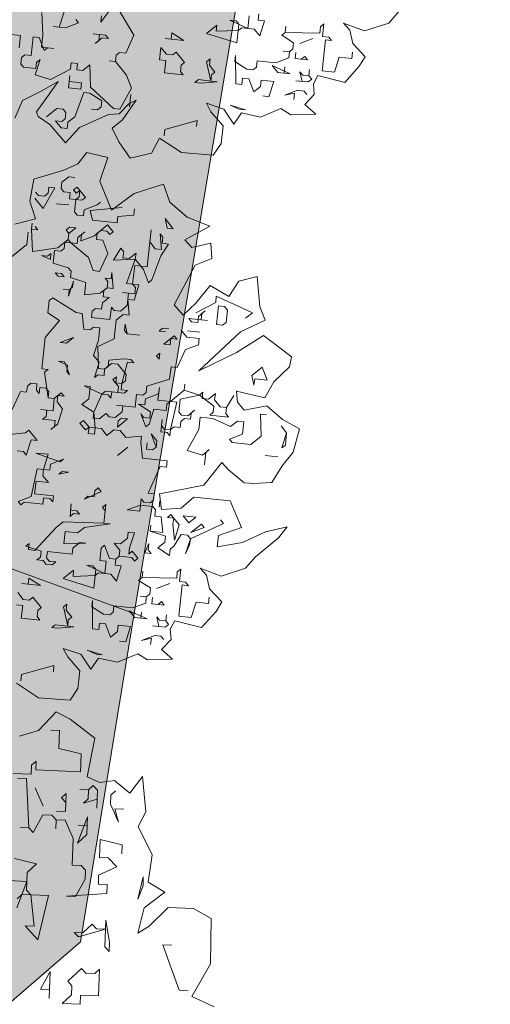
# Model space of a CAD drawing. Header units: metres. Extents: x -228 to 168, y -124 to 293.
# Tile 132 of 256: x 104.38 to 110.2, y 21.55 to 33.73. Entities that reach past the tile are written whole.
import ezdxf

# ---------------------------------------------------------------- set-up
doc = ezdxf.new("R2010")
doc.units = ezdxf.units.M
doc.header["$MEASUREMENT"] = 0
doc.layers.add('Bepflanzung.3 _ UMGEBUNG', color=7, linetype='Continuous')
doc.layers.add('Parzellen.3 _ UMGEBUNG', color=7, linetype='Continuous')

msp = doc.modelspace()

# ---------------------------------------------------------------- hatches: boundary and pattern name
at = {"layer": 'Parzellen.3 _ UMGEBUNG', "linetype": 'Continuous', "lineweight": 18, "true_color": 0xfafafa}
for points in [[(45.937, 75.724), (30.173, 58.442), (47.694, 42.785), (50.814, 46.449), (105.798, 26.383), (110.197, 52.582), (105.929, 54.308)], [(47.694, 42.785), (30.173, 58.442), (19.617, 46.778), (37.196, 30.916), (40.292, 34.516), (92.887, 11.728), (105.132, 22.32), (105.798, 26.383), (50.814, 46.449)]]:
    msp.add_hatch(color=7, dxfattribs=at).paths.add_polyline_path(points)

# ---------------------------------------------------------------- linework, layer by layer
at = {"layer": 'Bepflanzung.3 _ UMGEBUNG', "color": 33, "linetype": 'Continuous', "lineweight": 18, "true_color": 0xa89c73}
for p, q in [((105.519, 33.876), (105.383, 33.696)), ((105.794, 33.536), (105.596, 33.868)), ((104.657, 33.813), (104.667, 33.54)), ((104.871, 33.635), (104.93, 33.823)), ((105.383, 33.696), (105.392, 33.773)), ((107.203, 33.618), (107.219, 33.772)), ((107.339, 33.798), (107.33, 33.721)), ((108.944, 33.682), (109.067, 33.825)), ((104.948, 33.626), (104.794, 33.643)), ((104.794, 33.643), (104.871, 33.635)), ((105.11, 33.687), (104.948, 33.626)), ((105.076, 33.729), (105.11, 33.687)), ((106.691, 33.556), (106.818, 33.659)), ((106.818, 33.659), (106.81, 33.582)), ((107.057, 33.711), (106.98, 33.719)), ((106.98, 33.719), (107.203, 33.618)), ((107.091, 33.669), (107.057, 33.711)), ((107.083, 33.592), (107.091, 33.669)), ((107.126, 33.626), (107.083, 33.592)), ((107.28, 33.61), (107.126, 33.626)), ((107.33, 33.721), (107.407, 33.713)), ((107.407, 33.713), (107.348, 33.524)), ((107.664, 33.568), (107.672, 33.645)), ((107.672, 33.645), (107.664, 33.568)), ((108.091, 33.561), (108.099, 33.638)), ((108.099, 33.638), (108.142, 33.673)), ((108.142, 33.673), (108.125, 33.519)), ((108.461, 33.598), (108.383, 33.683)), ((108.383, 33.683), (108.642, 33.587)), ((108.642, 33.587), (108.944, 33.682)), ((104.394, 33.53), (104.24, 33.547)), ((104.377, 33.377), (104.394, 33.53)), ((104.547, 33.514), (104.523, 33.283)), ((104.624, 33.506), (104.547, 33.514)), ((104.685, 33.344), (104.624, 33.506)), ((104.667, 33.54), (104.65, 33.386)), ((105.367, 33.543), (105.29, 33.551)), ((105.29, 33.551), (105.444, 33.534)), ((105.401, 33.5), (105.316, 33.431)), ((105.359, 33.466), (105.367, 33.543)), ((105.478, 33.492), (105.401, 33.5)), ((105.444, 33.534), (105.478, 33.492)), ((105.692, 33.313), (105.794, 33.536)), ((106.255, 33.486), (106.178, 33.494)), ((106.178, 33.494), (106.255, 33.486)), ((106.255, 33.486), (106.264, 33.563)), ((106.264, 33.563), (106.409, 33.47)), ((107.067, 33.438), (106.691, 33.556)), ((106.81, 33.582), (107.083, 33.592)), ((107.083, 33.592), (107.067, 33.438)), ((107.348, 33.524), (107.28, 33.61)), ((107.621, 33.534), (107.664, 33.568)), ((107.767, 33.441), (107.621, 33.534)), ((107.664, 33.568), (108.091, 33.561)), ((108.006, 33.493), (107.844, 33.432)), ((107.844, 33.432), (108.006, 33.493)), ((108.125, 33.519), (108.202, 33.511)), ((108.202, 33.511), (108.236, 33.468)), ((108.498, 33.43), (108.461, 33.598)), ((104.65, 33.386), (104.804, 33.37)), ((104.727, 33.378), (104.685, 33.344)), ((104.804, 33.37), (104.727, 33.378)), ((105.316, 33.431), (105.359, 33.466)), ((106.111, 33.229), (106.128, 33.383)), ((106.128, 33.383), (106.196, 33.298)), ((106.409, 33.47), (106.255, 33.486)), ((107.759, 33.364), (107.767, 33.441)), ((108.16, 33.476), (108.118, 33.092)), ((108.236, 33.468), (108.16, 33.476)), ((108.65, 33.267), (108.498, 33.43)), ((104.403, 33.257), (104.395, 33.18)), ((104.446, 33.291), (104.403, 33.257)), ((104.523, 33.283), (104.446, 33.291)), ((105.565, 33.21), (105.573, 33.287)), ((105.573, 33.287), (105.615, 33.321)), ((105.615, 33.321), (105.692, 33.313)), ((106.196, 33.298), (106.273, 33.29)), ((106.273, 33.29), (106.316, 33.324)), ((106.316, 33.324), (106.419, 33.196)), ((107.05, 33.284), (107.042, 33.207)), ((107.052, 32.934), (107.05, 33.284)), ((107.546, 33.192), (107.708, 33.253)), ((107.716, 33.329), (107.639, 33.338)), ((107.639, 33.338), (107.716, 33.329)), ((107.708, 33.253), (107.716, 33.329)), ((107.716, 33.329), (107.759, 33.364)), ((107.785, 33.244), (107.793, 33.321)), ((107.793, 33.321), (107.785, 33.244)), ((107.862, 33.236), (107.904, 33.27)), ((107.904, 33.27), (107.938, 33.228)), ((108.272, 33.075), (108.331, 33.263)), ((108.331, 33.263), (108.485, 33.247)), ((108.485, 33.247), (108.493, 33.324)), ((108.577, 33.149), (108.65, 33.267)), ((104.395, 33.18), (104.429, 33.138)), ((104.429, 33.138), (104.583, 33.121)), ((104.634, 33.232), (104.575, 33.044)), ((104.583, 33.121), (104.591, 33.198)), ((104.591, 33.198), (104.634, 33.232)), ((105.01, 33.114), (105.018, 33.191)), ((105.018, 33.191), (105.095, 33.183)), ((105.095, 33.183), (105.087, 33.106)), ((105.164, 33.098), (105.249, 33.166)), ((105.249, 33.166), (105.258, 32.893)), ((105.565, 33.21), (105.488, 33.218)), ((105.488, 33.218), (105.565, 33.21)), ((105.702, 33.04), (105.565, 33.21)), ((106.188, 33.221), (106.111, 33.229)), ((106.171, 33.067), (106.188, 33.221)), ((106.376, 33.162), (106.368, 33.085)), ((106.419, 33.196), (106.376, 33.162)), ((106.692, 33.206), (106.734, 33.24)), ((106.744, 32.967), (106.692, 33.206)), ((106.734, 33.24), (106.726, 33.163)), ((106.726, 33.163), (106.795, 33.078)), ((107.042, 33.207), (107.187, 33.114)), ((107.264, 33.106), (107.307, 33.14)), ((107.307, 33.14), (107.315, 33.217)), ((107.315, 33.217), (107.546, 33.192)), ((107.726, 33.056), (107.503, 33.158)), ((107.503, 33.158), (107.572, 33.073)), ((107.649, 33.064), (107.657, 33.141)), ((107.657, 33.141), (107.649, 33.064)), ((107.938, 33.228), (107.785, 33.244)), ((107.785, 33.244), (107.862, 33.236)), ((108.399, 32.948), (108.577, 33.149)), ((104.575, 33.044), (104.763, 32.985)), ((104.763, 32.985), (105.01, 33.114)), ((104.985, 32.884), (105.002, 33.037)), ((105.002, 33.037), (104.993, 32.96)), ((105.087, 33.106), (105.164, 33.098)), ((105.762, 32.878), (105.702, 33.04)), ((106.402, 33.043), (106.171, 33.067)), ((106.368, 33.085), (106.402, 33.043)), ((106.752, 33.044), (106.744, 32.967)), ((106.795, 33.078), (106.752, 33.044)), ((107.187, 33.114), (107.264, 33.106)), ((107.572, 33.073), (107.649, 33.064)), ((107.649, 33.064), (107.726, 33.056)), ((107.871, 32.963), (107.845, 33.082)), ((107.845, 33.082), (107.879, 33.04)), ((107.879, 33.04), (107.956, 33.031)), ((107.956, 33.031), (107.965, 33.108)), ((107.965, 33.108), (107.956, 33.031)), ((107.956, 33.031), (107.991, 32.989)), ((108.012, 32.932), (108.068, 33.035)), ((108.068, 33.035), (108.399, 32.948)), ((108.118, 33.092), (108.272, 33.075)), ((104.649, 32.842), (104.858, 32.961)), ((104.858, 32.961), (104.697, 32.733)), ((105.139, 32.867), (104.985, 32.884)), ((104.993, 32.96), (105.147, 32.944)), ((105.147, 32.944), (105.139, 32.867)), ((105.258, 32.893), (105.541, 32.629)), ((106.548, 32.949), (106.59, 32.984)), ((106.625, 32.941), (106.548, 32.949)), ((106.59, 32.984), (106.744, 32.967)), ((106.821, 32.959), (106.625, 32.941)), ((106.744, 32.967), (106.821, 32.959)), ((107.128, 32.926), (107.052, 32.934)), ((107.137, 33.003), (107.128, 32.926)), ((107.214, 32.994), (107.137, 33.003)), ((107.274, 32.832), (107.214, 32.994)), ((107.359, 32.901), (107.274, 32.832)), ((107.367, 32.978), (107.359, 32.901)), ((107.521, 32.962), (107.367, 32.978)), ((107.462, 32.773), (107.521, 32.962)), ((107.948, 32.955), (107.794, 32.971)), ((107.794, 32.971), (107.871, 32.963)), ((107.991, 32.989), (107.948, 32.955)), ((108.022, 32.802), (108.012, 32.932)), ((104.418, 32.725), (104.649, 32.842)), ((105.173, 32.824), (105.063, 32.525)), ((105.25, 32.816), (105.173, 32.824)), ((105.396, 32.723), (105.25, 32.816)), ((105.618, 32.621), (105.762, 32.878)), ((105.738, 32.647), (105.754, 32.801)), ((107.385, 32.782), (107.462, 32.773)), ((107.658, 32.791), (107.82, 32.852)), ((107.778, 32.817), (107.658, 32.791)), ((107.77, 32.74), (107.778, 32.817)), ((107.82, 32.852), (107.897, 32.843)), ((107.897, 32.843), (107.932, 32.801)), ((107.905, 32.676), (108.022, 32.802)), ((104.322, 32.506), (104.418, 32.725)), ((104.697, 32.733), (104.589, 32.587)), ((105.345, 32.612), (105.387, 32.646)), ((105.387, 32.646), (105.396, 32.723)), ((105.613, 32.562), (105.73, 32.686)), ((105.822, 32.73), (105.654, 32.487)), ((105.73, 32.686), (105.822, 32.73)), ((106.745, 32.588), (106.69, 32.692)), ((106.69, 32.692), (106.906, 32.62)), ((107.095, 32.618), (106.984, 32.669)), ((106.984, 32.669), (107.172, 32.61)), ((108.041, 32.558), (107.905, 32.676)), ((104.589, 32.587), (104.609, 32.528)), ((104.609, 32.528), (104.755, 32.431)), ((104.841, 32.627), (104.713, 32.524)), ((104.918, 32.619), (104.841, 32.627)), ((104.952, 32.576), (104.918, 32.619)), ((104.944, 32.499), (104.952, 32.576)), ((105.063, 32.525), (104.978, 32.457)), ((105.123, 32.391), (105.478, 32.551)), ((105.268, 32.62), (105.345, 32.612)), ((105.478, 32.551), (105.613, 32.562)), ((105.541, 32.629), (105.618, 32.621)), ((106.895, 32.414), (106.745, 32.588)), ((106.906, 32.62), (107.03, 32.433)), ((107.03, 32.433), (107.123, 32.573)), ((107.172, 32.61), (107.095, 32.618)), ((107.123, 32.573), (107.359, 32.522)), ((107.359, 32.522), (107.61, 32.626)), ((107.61, 32.626), (107.733, 32.549)), ((107.733, 32.549), (108.041, 32.558)), ((104.755, 32.431), (104.949, 32.203)), ((104.893, 32.388), (104.825, 32.473)), ((104.825, 32.473), (104.901, 32.465)), ((104.901, 32.465), (104.944, 32.499)), ((104.978, 32.457), (104.97, 32.38)), ((105.654, 32.487), (105.526, 32.382)), ((106.174, 32.367), (106.575, 32.48)), ((106.575, 32.48), (106.567, 32.403)), ((106.871, 32.196), (106.895, 32.414)), ((104.97, 32.38), (104.893, 32.388)), ((104.949, 32.203), (105.123, 32.391)), ((105.526, 32.382), (105.609, 32.216)), ((106.166, 32.29), (106.174, 32.367)), ((105.609, 32.216), (105.747, 32.014)), ((106.01, 32.074), (106.111, 32.262)), ((106.111, 32.262), (106.383, 32.081)), ((106.773, 32.049), (106.871, 32.196)), ((105.211, 32.084), (105.102, 31.943)), ((105.47, 32.023), (105.211, 32.084)), ((105.747, 32.014), (106.01, 32.074)), ((106.383, 32.081), (106.773, 32.049)), ((105.102, 31.943), (104.929, 31.865)), ((105.371, 31.728), (105.47, 32.023)), ((104.929, 31.865), (104.556, 31.754)), ((104.556, 31.754), (104.507, 31.483)), ((104.903, 31.715), (104.894, 31.638)), ((104.988, 31.784), (104.903, 31.715)), ((105.065, 31.775), (104.988, 31.784)), ((105.517, 31.371), (105.371, 31.728)), ((106.159, 31.692), (105.795, 31.574)), ((106.238, 31.468), (106.159, 31.692)), ((104.579, 31.594), (104.613, 31.552)), ((104.613, 31.552), (104.69, 31.543)), ((104.817, 31.646), (104.673, 31.39)), ((104.69, 31.543), (104.732, 31.578)), ((104.732, 31.578), (104.741, 31.655)), ((104.741, 31.655), (104.817, 31.646)), ((104.894, 31.638), (104.929, 31.596)), ((104.929, 31.596), (105.006, 31.587)), ((105.006, 31.587), (104.997, 31.51)), ((105.048, 31.622), (105.091, 31.656)), ((105.082, 31.579), (105.048, 31.622)), ((105.125, 31.613), (105.082, 31.579)), ((105.091, 31.656), (105.194, 31.528)), ((105.117, 31.536), (105.125, 31.613)), ((105.795, 31.574), (105.517, 31.371)), ((104.507, 31.483), (104.576, 31.263)), ((104.673, 31.39), (104.57, 31.517)), ((104.835, 31.45), (104.989, 31.434)), ((104.989, 31.434), (104.835, 31.45)), ((104.997, 31.51), (105.074, 31.502)), ((105.074, 31.502), (105.058, 31.348)), ((105.074, 31.502), (105.117, 31.536)), ((105.151, 31.494), (105.074, 31.502)), ((105.194, 31.528), (105.151, 31.494)), ((105.177, 31.374), (105.339, 31.435)), ((105.339, 31.435), (105.382, 31.469)), ((106.452, 31.282), (106.238, 31.468)), ((105.058, 31.348), (105.092, 31.306)), ((105.092, 31.306), (105.169, 31.298)), ((105.169, 31.298), (105.177, 31.374)), ((105.254, 31.366), (105.647, 31.402)), ((105.28, 31.247), (105.254, 31.366)), ((105.792, 31.308), (105.596, 31.291)), ((105.8, 31.385), (105.792, 31.308)), ((104.576, 31.263), (104.324, 31.198)), ((104.529, 31.133), (104.537, 31.21)), ((105.588, 31.214), (105.28, 31.247)), ((105.298, 31.05), (105.468, 31.188)), ((105.468, 31.188), (105.537, 31.103)), ((105.596, 31.291), (105.588, 31.214)), ((106.203, 31.148), (106.178, 31.265)), ((106.178, 31.265), (106.28, 31.14)), ((106.731, 31.171), (106.452, 31.282)), ((104.47, 30.945), (104.486, 31.099)), ((104.486, 31.099), (104.47, 30.945)), ((104.606, 31.125), (104.529, 31.133)), ((104.529, 31.133), (104.539, 30.86)), ((104.572, 31.167), (104.606, 31.125)), ((104.956, 31.126), (104.999, 31.16)), ((104.99, 31.083), (104.956, 31.126)), ((104.982, 31.007), (104.99, 31.083)), ((104.99, 31.083), (104.982, 31.007)), ((105.075, 31.152), (104.99, 31.083)), ((104.999, 31.16), (105.075, 31.152)), ((105.102, 31.033), (105.187, 31.101)), ((105.144, 31.067), (105.136, 30.99)), ((105.187, 31.101), (105.144, 31.067)), ((105.34, 31.085), (105.332, 31.008)), ((105.383, 31.119), (105.34, 31.085)), ((105.46, 31.111), (105.383, 31.119)), ((105.494, 31.068), (105.46, 31.111)), ((105.537, 31.103), (105.494, 31.068)), ((105.957, 30.669), (106.008, 31.128)), ((106.008, 31.128), (105.99, 30.976)), ((106.135, 30.883), (106.118, 31.079)), ((106.118, 31.079), (106.152, 31.037)), ((106.28, 31.14), (106.203, 31.148)), ((106.421, 31.003), (106.731, 31.171)), ((104.47, 30.945), (104.257, 30.773)), ((104.3, 30.808), (104.47, 30.945)), ((104.854, 30.904), (104.982, 31.007)), ((104.94, 30.972), (104.931, 30.895)), ((105.016, 30.964), (104.94, 30.972)), ((104.982, 31.007), (105.016, 30.964)), ((105.016, 30.964), (105.093, 30.956)), ((105.231, 30.785), (105.016, 30.964)), ((105.093, 30.956), (105.102, 31.033)), ((105.136, 30.99), (105.298, 31.05)), ((105.332, 31.008), (105.409, 31)), ((105.409, 31), (105.471, 30.835)), ((105.99, 30.976), (106.058, 30.891)), ((106.221, 30.951), (106.127, 30.806)), ((106.152, 31.037), (106.144, 30.96)), ((106.144, 30.96), (106.221, 30.951)), ((106.508, 30.907), (106.421, 31.003)), ((106.745, 30.96), (106.508, 30.907)), ((106.758, 30.772), (106.745, 30.96)), ((104.539, 30.86), (104.854, 30.904)), ((104.727, 30.801), (104.769, 30.835)), ((104.769, 30.835), (104.761, 30.758)), ((104.812, 30.869), (104.795, 30.715)), ((104.889, 30.861), (104.812, 30.869)), ((104.931, 30.895), (104.889, 30.861)), ((105.471, 30.835), (105.37, 30.613)), ((105.54, 30.75), (105.632, 30.898)), ((105.632, 30.898), (105.668, 30.853)), ((105.668, 30.853), (105.658, 30.779)), ((105.734, 30.77), (105.82, 30.839)), ((105.82, 30.839), (105.811, 30.762)), ((106.058, 30.891), (106.135, 30.883)), ((104.761, 30.758), (104.65, 30.809)), ((104.65, 30.809), (104.727, 30.801)), ((104.795, 30.715), (104.983, 30.656)), ((105.291, 30.623), (105.231, 30.785)), ((105.811, 30.762), (105.54, 30.75)), ((105.658, 30.779), (105.734, 30.77)), ((105.701, 30.463), (105.811, 30.762)), ((105.811, 30.762), (105.88, 30.677)), ((106.127, 30.806), (106.017, 30.507)), ((106.551, 30.689), (106.758, 30.772)), ((104.856, 30.553), (104.821, 30.596)), ((104.821, 30.596), (104.898, 30.588)), ((104.898, 30.588), (104.933, 30.545)), ((104.983, 30.656), (105.018, 30.614)), ((105.018, 30.614), (105.01, 30.537)), ((105.37, 30.613), (105.291, 30.623)), ((105.513, 30.522), (105.522, 30.599)), ((105.522, 30.599), (105.539, 30.402)), ((105.803, 30.685), (105.778, 30.455)), ((105.88, 30.677), (105.803, 30.685)), ((105.88, 30.677), (105.957, 30.669)), ((105.914, 30.634), (105.88, 30.677)), ((105.975, 30.472), (105.914, 30.634)), ((106.291, 30.199), (106.551, 30.689)), ((104.933, 30.545), (104.856, 30.553)), ((105.046, 30.492), (104.986, 30.304)), ((105.01, 30.537), (105.199, 30.476)), ((105.036, 30.418), (105.046, 30.492)), ((105.199, 30.476), (105.181, 30.324)), ((105.471, 30.488), (105.437, 30.53)), ((105.437, 30.53), (105.513, 30.522)), ((105.463, 30.411), (105.471, 30.488)), ((105.778, 30.455), (105.701, 30.463)), ((105.813, 30.412), (105.778, 30.455)), ((105.778, 30.455), (105.855, 30.446)), ((105.855, 30.446), (105.796, 30.258)), ((106.017, 30.507), (105.975, 30.472)), ((107.089, 30.491), (106.967, 30.301)), ((107.317, 30.551), (107.089, 30.491)), ((107.351, 30.176), (107.317, 30.551)), ((104.993, 30.383), (104.918, 30.389)), ((104.918, 30.389), (104.993, 30.383)), ((104.986, 30.304), (104.993, 30.383)), ((104.993, 30.383), (105.036, 30.418)), ((105.181, 30.324), (105.377, 30.342)), ((105.377, 30.342), (105.463, 30.411)), ((105.42, 30.376), (105.412, 30.299)), ((105.463, 30.411), (105.42, 30.376)), ((105.539, 30.402), (105.463, 30.411)), ((105.728, 30.343), (105.651, 30.352)), ((105.651, 30.352), (105.804, 30.335)), ((105.711, 30.19), (105.728, 30.343)), ((105.804, 30.335), (105.813, 30.412)), ((106.734, 30.436), (106.56, 30.219)), ((106.967, 30.301), (106.734, 30.436)), ((104.748, 30.252), (104.738, 30.177)), ((104.79, 30.286), (104.748, 30.252)), ((105.079, 30.102), (104.79, 30.286)), ((105.404, 30.223), (105.395, 30.146)), ((105.489, 30.291), (105.404, 30.223)), ((105.412, 30.299), (105.489, 30.291)), ((105.796, 30.258), (105.719, 30.266)), ((105.719, 30.266), (105.737, 30.07)), ((106.56, 30.219), (106.403, 30.073)), ((106.557, 30.099), (106.804, 30.228)), ((106.804, 30.228), (106.812, 30.305)), ((106.812, 30.305), (107.035, 30.203)), ((107.035, 30.203), (107.257, 30.101)), ((104.738, 30.177), (104.731, 30.098)), ((104.731, 30.098), (104.875, 30.007)), ((105.156, 30.093), (105.079, 30.102)), ((105.174, 29.897), (105.156, 30.093)), ((105.276, 30.12), (105.268, 30.043)), ((105.318, 30.154), (105.276, 30.12)), ((105.395, 30.146), (105.318, 30.154)), ((105.498, 30.018), (105.515, 30.172)), ((105.515, 30.172), (105.549, 30.129)), ((105.549, 30.129), (105.626, 30.121)), ((105.626, 30.121), (105.711, 30.19)), ((106.403, 30.073), (106.291, 30.199)), ((106.591, 30.056), (106.676, 30.125)), ((106.634, 30.091), (106.625, 30.014)), ((106.676, 30.125), (106.634, 30.091)), ((106.814, 29.955), (106.838, 30.185)), ((106.838, 30.185), (106.915, 30.177)), ((106.915, 30.177), (106.949, 30.134)), ((106.949, 30.134), (106.933, 29.981)), ((107.257, 30.101), (107.172, 30.033)), ((107.414, 30.01), (107.351, 30.176)), ((104.875, 30.007), (104.696, 29.793)), ((105.268, 30.043), (105.498, 30.018)), ((105.575, 30.01), (105.55, 29.779)), ((105.66, 30.078), (105.575, 30.01)), ((105.737, 30.07), (105.66, 30.078)), ((106.702, 30.005), (106.472, 30.03)), ((106.472, 30.03), (106.506, 29.988)), ((106.506, 29.988), (106.583, 29.979)), ((106.583, 29.979), (106.591, 30.056)), ((106.625, 30.014), (106.702, 30.005)), ((106.933, 29.981), (106.89, 29.946)), ((107.111, 29.866), (107.414, 30.01)), ((105.251, 29.889), (105.174, 29.897)), ((105.294, 29.923), (105.251, 29.889)), ((105.371, 29.915), (105.294, 29.923)), ((105.354, 29.761), (105.371, 29.915)), ((105.686, 29.959), (105.678, 29.882)), ((105.678, 29.882), (105.712, 29.839)), ((105.712, 29.839), (105.686, 29.959)), ((105.712, 29.839), (105.866, 29.823)), ((105.866, 29.823), (105.712, 29.839)), ((106.105, 29.875), (106.148, 29.909)), ((106.182, 29.867), (106.105, 29.875)), ((106.148, 29.909), (106.225, 29.901)), ((106.447, 29.8), (106.378, 29.885)), ((106.455, 29.876), (106.609, 29.86)), ((106.609, 29.86), (106.455, 29.876)), ((106.596, 29.381), (107.111, 29.866)), ((106.89, 29.946), (106.814, 29.955)), ((104.696, 29.793), (104.655, 29.408)), ((105.047, 29.794), (104.884, 29.734)), ((104.884, 29.734), (104.961, 29.726)), ((104.961, 29.726), (105.047, 29.794)), ((105.295, 29.573), (105.354, 29.761)), ((105.55, 29.779), (105.346, 29.684)), ((106.165, 29.713), (106.293, 29.816)), ((106.251, 29.782), (106.242, 29.705)), ((106.327, 29.773), (106.251, 29.782)), ((106.293, 29.816), (106.327, 29.773)), ((106.601, 29.783), (106.447, 29.8)), ((106.592, 29.706), (106.601, 29.783)), ((107.395, 29.819), (107.062, 29.609)), ((107.543, 29.708), (107.395, 29.819)), ((105.346, 29.684), (105.355, 29.411)), ((106.072, 29.568), (106.115, 29.602)), ((106.115, 29.602), (106.106, 29.525)), ((106.242, 29.705), (106.165, 29.713)), ((106.329, 29.423), (106.43, 29.646)), ((106.43, 29.646), (106.592, 29.706)), ((107.062, 29.609), (106.596, 29.381)), ((107.739, 29.554), (107.543, 29.708)), ((104.971, 29.452), (104.86, 29.503)), ((104.86, 29.503), (104.937, 29.495)), ((104.937, 29.495), (104.997, 29.333)), ((105.364, 29.488), (105.295, 29.573)), ((105.305, 29.3), (105.364, 29.488)), ((105.475, 29.437), (105.483, 29.514)), ((105.483, 29.514), (105.679, 29.532)), ((105.714, 29.489), (105.646, 29.224)), ((105.679, 29.532), (105.756, 29.524)), ((105.791, 29.481), (105.714, 29.489)), ((105.756, 29.524), (105.791, 29.481)), ((106.106, 29.525), (106.072, 29.568)), ((107.716, 29.434), (107.739, 29.554)), ((104.655, 29.408), (104.732, 29.4)), ((104.732, 29.4), (104.689, 29.366)), ((104.689, 29.366), (104.733, 29.05)), ((104.963, 29.375), (104.971, 29.452)), ((104.997, 29.333), (104.963, 29.375)), ((105.355, 29.411), (105.432, 29.403)), ((105.432, 29.403), (105.424, 29.326)), ((105.517, 29.472), (105.432, 29.403)), ((105.432, 29.403), (105.475, 29.437)), ((105.594, 29.463), (105.517, 29.472)), ((105.697, 29.336), (105.594, 29.463)), ((106.235, 29.278), (106.252, 29.432)), ((106.252, 29.432), (106.329, 29.423)), ((107.251, 29.324), (107.379, 29.427)), ((107.379, 29.427), (107.44, 29.265)), ((107.521, 29.246), (107.716, 29.434)), ((104.519, 29.229), (104.477, 29.194)), ((104.596, 29.22), (104.519, 29.229)), ((105.347, 29.334), (105.305, 29.3)), ((105.424, 29.326), (105.347, 29.334)), ((105.535, 29.275), (105.578, 29.309)), ((105.604, 29.19), (105.535, 29.275)), ((105.578, 29.309), (105.57, 29.233)), ((105.57, 29.233), (105.646, 29.224)), ((105.646, 29.224), (105.689, 29.259)), ((105.689, 29.259), (105.697, 29.336)), ((105.954, 29.191), (106.235, 29.278)), ((107.277, 29.205), (107.251, 29.324)), ((107.286, 29.282), (107.277, 29.205)), ((107.44, 29.265), (107.286, 29.282)), ((107.412, 29.047), (107.521, 29.246)), ((104.392, 29.126), (104.29, 28.903)), ((104.468, 29.117), (104.392, 29.126)), ((104.477, 29.194), (104.468, 29.117)), ((104.588, 29.143), (104.596, 29.22)), ((104.622, 29.101), (104.588, 29.143)), ((104.63, 29.178), (104.622, 29.101)), ((104.707, 29.17), (104.63, 29.178)), ((104.742, 29.127), (104.707, 29.17)), ((104.733, 29.05), (104.742, 29.127)), ((104.81, 29.042), (104.895, 29.11)), ((104.895, 29.11), (104.93, 29.068)), ((105.254, 29.189), (105.177, 29.197)), ((105.177, 29.197), (105.399, 29.095)), ((105.237, 29.035), (105.254, 29.189)), ((105.399, 29.095), (105.442, 29.13)), ((105.442, 29.13), (105.596, 29.113)), ((105.519, 29.121), (105.51, 29.045)), ((105.672, 29.105), (105.519, 29.121)), ((105.596, 29.113), (105.604, 29.19)), ((105.646, 29.224), (105.638, 29.147)), ((105.638, 29.147), (105.715, 29.139)), ((105.715, 29.139), (105.672, 29.105)), ((105.903, 29.08), (105.946, 29.114)), ((105.946, 29.114), (105.954, 29.191)), ((106.108, 29.175), (106.091, 29.021)), ((106.099, 29.098), (106.108, 29.175)), ((106.245, 29.005), (106.415, 29.142)), ((106.415, 29.142), (106.424, 29.219)), ((106.424, 29.219), (106.415, 29.142)), ((106.415, 29.142), (106.603, 29.083)), ((106.603, 29.083), (106.646, 29.117)), ((106.646, 29.117), (106.638, 29.04)), ((107.074, 28.995), (107.062, 29.133)), ((107.062, 29.133), (107.412, 29.047)), ((104.733, 29.05), (104.81, 29.042)), ((104.81, 29.042), (104.733, 29.05)), ((104.794, 28.888), (104.81, 29.042)), ((104.853, 29.076), (104.845, 28.999)), ((104.845, 28.999), (104.913, 28.914)), ((104.93, 29.068), (104.853, 29.076)), ((105.152, 28.966), (105.237, 29.035)), ((105.399, 29.095), (105.298, 28.873)), ((105.476, 29.087), (105.399, 29.095)), ((105.51, 29.045), (105.476, 29.087)), ((105.81, 28.935), (105.826, 29.088)), ((105.826, 29.088), (105.903, 29.08)), ((105.929, 28.961), (105.937, 29.038)), ((105.937, 29.038), (106.099, 29.098)), ((106.091, 29.021), (106.245, 29.005)), ((106.245, 29.005), (106.202, 28.97)), ((106.322, 28.996), (106.245, 29.005)), ((106.246, 28.655), (106.322, 28.996)), ((106.364, 29.031), (106.348, 28.877)), ((106.603, 29.083), (106.364, 29.031)), ((106.783, 28.947), (106.603, 29.083)), ((106.638, 29.04), (106.715, 29.032)), ((106.715, 29.032), (106.8, 29.101)), ((106.8, 29.101), (106.791, 29.024)), ((106.791, 29.024), (106.86, 28.939)), ((106.937, 28.93), (107.03, 29.076)), ((107.03, 29.076), (106.937, 28.93)), ((107.156, 28.894), (107.074, 28.995)), ((104.717, 28.896), (104.64, 28.905)), ((104.64, 28.905), (104.794, 28.888)), ((104.709, 28.819), (104.717, 28.896)), ((104.913, 28.914), (104.854, 28.726)), ((105.298, 28.873), (105.152, 28.966)), ((105.298, 28.873), (105.289, 28.796)), ((105.315, 28.677), (105.298, 28.873)), ((105.563, 28.806), (105.648, 28.874)), ((105.656, 28.951), (105.579, 28.959)), ((105.579, 28.959), (105.81, 28.935)), ((105.648, 28.874), (105.656, 28.951)), ((105.998, 28.876), (105.852, 28.969)), ((105.852, 28.969), (105.929, 28.961)), ((106.04, 28.91), (105.981, 28.722)), ((105.99, 28.799), (105.998, 28.876)), ((106.194, 28.893), (106.04, 28.91)), ((106.202, 28.97), (106.194, 28.893)), ((106.348, 28.877), (106.382, 28.834)), ((106.459, 28.826), (106.544, 28.895)), ((106.544, 28.895), (106.502, 28.86)), ((106.732, 28.836), (106.775, 28.87)), ((106.775, 28.87), (106.783, 28.947)), ((106.86, 28.939), (106.937, 28.93)), ((106.937, 28.93), (106.929, 28.854)), ((107.435, 28.951), (107.156, 28.894)), ((107.628, 28.779), (107.435, 28.951)), ((104.666, 28.785), (104.709, 28.819)), ((104.82, 28.769), (104.666, 28.785)), ((104.812, 28.692), (104.82, 28.769)), ((105.127, 28.736), (105.17, 28.77)), ((105.17, 28.77), (105.239, 28.685)), ((105.289, 28.796), (105.366, 28.788)), ((105.366, 28.788), (105.451, 28.856)), ((105.451, 28.856), (105.486, 28.814)), ((105.486, 28.814), (105.563, 28.806)), ((105.716, 28.789), (105.589, 28.686)), ((105.589, 28.686), (105.597, 28.763)), ((105.597, 28.763), (105.64, 28.797)), ((105.64, 28.797), (105.716, 28.789)), ((105.939, 28.688), (105.878, 28.85)), ((105.878, 28.85), (105.913, 28.807)), ((105.913, 28.807), (105.99, 28.799)), ((106.127, 28.628), (106.143, 28.782)), ((106.143, 28.782), (106.135, 28.705)), ((106.374, 28.757), (106.366, 28.681)), ((106.417, 28.792), (106.374, 28.757)), ((106.382, 28.834), (106.459, 28.826)), ((106.493, 28.784), (106.417, 28.792)), ((106.502, 28.86), (106.493, 28.784)), ((106.613, 28.81), (106.596, 28.656)), ((106.767, 28.793), (106.613, 28.81)), ((106.963, 28.811), (106.732, 28.836)), ((106.989, 28.692), (106.767, 28.793)), ((106.929, 28.854), (106.963, 28.811)), ((107.074, 28.76), (106.989, 28.692)), ((107.151, 28.752), (107.074, 28.76)), ((107.135, 28.598), (107.151, 28.752)), ((107.433, 28.838), (107.356, 28.847)), ((107.356, 28.847), (107.365, 28.573)), ((107.841, 28.664), (107.628, 28.779)), ((104.453, 28.614), (104.496, 28.648)), ((104.496, 28.648), (104.599, 28.52)), ((104.854, 28.726), (104.769, 28.657)), ((104.769, 28.657), (104.812, 28.692)), ((105.196, 28.651), (105.127, 28.736)), ((105.239, 28.685), (105.196, 28.651)), ((105.23, 28.608), (105.239, 28.685)), ((105.239, 28.685), (105.315, 28.677)), ((105.315, 28.677), (105.307, 28.6)), ((105.392, 28.668), (105.315, 28.677)), ((105.461, 28.583), (105.392, 28.668)), ((105.546, 28.652), (105.461, 28.583)), ((105.623, 28.644), (105.546, 28.652)), ((105.692, 28.558), (105.623, 28.644)), ((105.981, 28.722), (105.939, 28.688)), ((106.204, 28.62), (106.127, 28.628)), ((106.135, 28.705), (106.169, 28.663)), ((106.169, 28.663), (106.246, 28.655)), ((106.238, 28.578), (106.204, 28.62)), ((106.246, 28.655), (106.238, 28.578)), ((106.289, 28.689), (106.246, 28.655)), ((106.366, 28.681), (106.289, 28.689)), ((106.596, 28.656), (106.452, 28.399)), ((107.681, 28.617), (107.612, 28.702)), ((107.76, 28.376), (107.841, 28.664)), ((104.257, 28.596), (104.453, 28.614)), ((104.522, 28.528), (104.463, 28.34)), ((104.599, 28.52), (104.522, 28.528)), ((105.307, 28.6), (105.23, 28.608)), ((105.888, 28.576), (105.692, 28.558)), ((105.88, 28.499), (105.888, 28.576)), ((105.898, 28.303), (105.88, 28.499)), ((106.068, 28.44), (106.007, 28.602)), ((106.007, 28.602), (106.076, 28.517)), ((106.076, 28.517), (106.068, 28.44)), ((106.973, 28.538), (107.135, 28.598)), ((107.007, 28.495), (106.973, 28.538)), ((107.365, 28.573), (107.238, 28.47)), ((107.622, 28.429), (107.681, 28.617)), ((107.681, 28.617), (107.665, 28.464)), ((104.429, 28.383), (104.352, 28.391)), ((104.463, 28.34), (104.429, 28.383)), ((105.718, 28.439), (105.59, 28.336)), ((105.948, 28.414), (105.957, 28.491)), ((105.957, 28.491), (105.948, 28.414)), ((106.025, 28.406), (105.948, 28.414)), ((105.948, 28.414), (106.025, 28.406)), ((106.068, 28.44), (106.025, 28.406)), ((106.025, 28.406), (106.068, 28.44)), ((106.452, 28.399), (106.64, 28.34)), ((106.64, 28.34), (106.725, 28.409)), ((106.725, 28.409), (106.683, 28.374)), ((107.238, 28.47), (107.007, 28.495)), ((107.665, 28.464), (107.622, 28.429)), ((107.625, 28.208), (107.76, 28.376)), ((104.736, 28.35), (104.582, 28.366)), ((104.582, 28.366), (104.882, 28.257)), ((104.677, 28.162), (104.736, 28.35)), ((104.924, 28.291), (104.762, 28.23)), ((104.882, 28.257), (104.924, 28.291)), ((106.205, 28.27), (105.898, 28.303)), ((106.197, 28.193), (106.205, 28.27)), ((106.683, 28.374), (106.666, 28.221)), ((107.571, 28.318), (107.417, 28.334)), ((107.417, 28.334), (107.571, 28.318)), ((104.525, 27.828), (104.6, 28.17)), ((104.6, 28.17), (104.677, 28.162)), ((104.677, 28.162), (104.669, 28.085)), ((104.754, 28.154), (104.677, 28.162)), ((104.762, 28.23), (104.754, 28.154)), ((104.865, 28.103), (104.908, 28.137)), ((104.908, 28.137), (104.985, 28.129)), ((105.968, 27.868), (106.12, 28.201)), ((106.12, 28.201), (106.197, 28.193)), ((106.656, 27.97), (106.882, 28.25)), ((106.882, 28.25), (106.963, 28.157)), ((106.963, 28.157), (107.158, 27.999)), ((107.498, 28.001), (107.625, 28.208)), ((104.584, 28.016), (104.567, 27.863)), ((104.737, 28), (104.584, 28.016)), ((104.669, 28.085), (104.737, 28)), ((104.985, 28.129), (104.865, 28.103)), ((105.387, 27.891), (105.182, 27.797)), ((105.302, 27.823), (105.31, 27.899)), ((105.31, 27.899), (105.352, 27.934)), ((105.352, 27.934), (105.387, 27.891)), ((106.108, 27.861), (106.656, 27.97)), ((107.158, 27.999), (107.275, 27.989)), ((107.275, 27.989), (107.498, 28.001)), ((104.363, 27.768), (104.525, 27.828)), ((104.397, 27.725), (104.363, 27.768)), ((104.567, 27.863), (104.798, 27.838)), ((104.678, 27.812), (104.67, 27.735)), ((104.755, 27.803), (104.678, 27.812)), ((104.79, 27.761), (104.755, 27.803)), ((104.798, 27.838), (104.79, 27.761)), ((105.182, 27.797), (105.225, 27.831)), ((105.225, 27.831), (105.302, 27.823)), ((105.874, 27.722), (105.882, 27.799)), ((105.882, 27.799), (105.917, 27.757)), ((106.044, 27.86), (105.968, 27.868)), ((105.994, 27.748), (106.036, 27.783)), ((106.036, 27.783), (106.044, 27.86)), ((106.105, 27.698), (106.113, 27.774)), ((106.136, 27.667), (106.108, 27.861)), ((106.532, 27.818), (106.378, 27.685)), ((106.984, 27.776), (106.532, 27.818)), ((107.124, 27.446), (106.984, 27.776)), ((104.439, 27.76), (104.397, 27.725)), ((104.593, 27.743), (104.439, 27.76)), ((104.67, 27.735), (104.593, 27.743)), ((105.004, 27.582), (105.02, 27.736)), ((105.02, 27.736), (105.012, 27.659)), ((105.012, 27.659), (105.089, 27.651)), ((105.089, 27.651), (105.123, 27.608)), ((105.405, 27.695), (105.447, 27.729)), ((105.439, 27.652), (105.405, 27.695)), ((105.447, 27.729), (105.422, 27.499)), ((105.422, 27.499), (105.439, 27.652)), ((105.712, 27.662), (105.874, 27.722)), ((105.789, 27.654), (105.712, 27.662)), ((105.866, 27.645), (105.789, 27.654)), ((105.874, 27.722), (105.866, 27.645)), ((106.028, 27.706), (105.874, 27.722)), ((105.917, 27.757), (105.994, 27.748)), ((106.062, 27.663), (106.028, 27.706)), ((106.054, 27.586), (106.062, 27.663)), ((106.378, 27.685), (106.136, 27.667)), ((105.046, 27.617), (105.004, 27.582)), ((105.123, 27.608), (105.046, 27.617)), ((106.131, 27.578), (106.054, 27.586)), ((106.149, 27.382), (106.131, 27.578)), ((106.208, 27.57), (106.25, 27.604)), ((106.285, 27.562), (106.208, 27.57)), ((106.25, 27.604), (106.353, 27.477)), ((106.276, 27.485), (106.285, 27.562)), ((106.473, 27.503), (106.404, 27.588)), ((106.404, 27.588), (106.558, 27.571)), ((106.558, 27.571), (106.473, 27.503)), ((106.865, 27.538), (106.9, 27.496)), ((104.57, 27.162), (104.833, 27.445)), ((104.833, 27.445), (104.919, 27.514)), ((104.919, 27.514), (105.422, 27.499)), ((105.184, 27.446), (105.098, 27.378)), ((105.499, 27.49), (105.184, 27.446)), ((105.422, 27.499), (105.499, 27.49)), ((105.995, 27.398), (106.003, 27.475)), ((106.003, 27.475), (105.995, 27.398)), ((106.294, 27.288), (106.276, 27.485)), ((106.353, 27.477), (106.294, 27.288)), ((106.9, 27.496), (106.491, 27.306)), ((106.499, 27.383), (106.627, 27.486)), ((106.661, 27.444), (106.499, 27.383)), ((106.627, 27.486), (106.661, 27.444)), ((106.838, 27.347), (107.124, 27.446)), ((107.689, 27.452), (107.421, 27.393)), ((107.581, 27.316), (107.689, 27.452)), ((104.945, 27.394), (104.928, 27.241)), ((105.098, 27.378), (104.945, 27.394)), ((105.628, 27.243), (105.713, 27.312)), ((105.713, 27.312), (105.722, 27.389)), ((105.722, 27.389), (105.799, 27.38)), ((105.799, 27.38), (105.74, 27.192)), ((106.183, 27.339), (105.995, 27.398)), ((105.995, 27.398), (106.149, 27.382)), ((106.175, 27.262), (106.183, 27.339)), ((106.379, 27.357), (106.286, 27.212)), ((106.456, 27.349), (106.379, 27.357)), ((106.491, 27.306), (106.432, 27.118)), ((106.491, 27.306), (106.456, 27.349)), ((106.482, 27.229), (106.491, 27.306)), ((106.823, 27.207), (106.838, 27.347)), ((107.421, 27.393), (107.134, 27.26)), ((107.298, 27.082), (107.581, 27.316)), ((104.459, 27.213), (104.501, 27.247)), ((104.647, 27.154), (104.459, 27.213)), ((104.501, 27.247), (104.493, 27.171)), ((104.493, 27.171), (104.57, 27.162)), ((104.928, 27.241), (105.201, 27.25)), ((105.039, 27.19), (105.031, 27.113)), ((105.124, 27.258), (105.039, 27.19)), ((105.201, 27.25), (105.124, 27.258)), ((105.373, 27.037), (105.389, 27.191)), ((105.389, 27.191), (105.432, 27.225)), ((105.432, 27.225), (105.492, 27.063)), ((105.62, 27.166), (105.551, 27.251)), ((105.551, 27.251), (105.628, 27.243)), ((105.612, 27.089), (105.62, 27.166)), ((105.74, 27.192), (105.731, 27.115)), ((105.928, 27.133), (105.978, 27.245)), ((105.978, 27.245), (105.97, 27.168)), ((105.97, 27.168), (106.005, 27.125)), ((106.09, 27.194), (106.175, 27.262)), ((106.235, 27.1), (106.09, 27.194)), ((106.243, 27.177), (106.235, 27.1)), ((106.286, 27.212), (106.243, 27.177)), ((106.432, 27.118), (106.482, 27.229)), ((107.134, 27.26), (106.823, 27.207)), ((104.596, 27.043), (104.638, 27.077)), ((104.673, 27.035), (104.596, 27.043)), ((104.638, 27.077), (104.647, 27.154)), ((104.724, 27.146), (104.715, 27.069)), ((104.715, 27.069), (104.75, 27.026)), ((105.031, 27.113), (104.724, 27.146)), ((105.45, 27.029), (105.373, 27.037)), ((105.492, 27.063), (105.569, 27.055)), ((105.569, 27.055), (105.561, 26.978)), ((105.569, 27.055), (105.612, 27.089)), ((105.612, 27.089), (105.569, 27.055)), ((105.766, 27.073), (105.612, 27.089)), ((105.731, 27.115), (105.774, 27.15)), ((105.8, 27.03), (105.766, 27.073)), ((105.774, 27.15), (105.843, 27.065)), ((105.843, 27.065), (105.8, 27.03)), ((106.005, 27.125), (105.928, 27.133)), ((107.174, 26.94), (107.298, 27.082)), ((104.707, 26.992), (104.673, 27.035)), ((104.784, 26.984), (104.707, 26.992)), ((104.75, 27.026), (104.827, 27.018)), ((104.827, 27.018), (104.784, 26.984)), ((104.921, 26.814), (105.049, 26.916)), ((105.049, 26.916), (105.041, 26.84)), ((105.288, 26.969), (105.211, 26.977)), ((105.211, 26.977), (105.433, 26.875)), ((105.322, 26.926), (105.288, 26.969)), ((105.314, 26.849), (105.322, 26.926)), ((105.433, 26.875), (105.45, 27.029)), ((105.561, 26.978), (105.638, 26.97)), ((105.638, 26.97), (105.579, 26.782)), ((106.33, 26.896), (106.372, 26.93)), ((106.372, 26.93), (106.356, 26.776)), ((106.692, 26.855), (106.614, 26.94)), ((106.614, 26.94), (106.873, 26.844)), ((106.873, 26.844), (107.174, 26.94)), ((104.486, 26.744), (104.494, 26.82)), ((104.494, 26.82), (104.64, 26.727)), ((105.297, 26.695), (104.921, 26.814)), ((105.041, 26.84), (105.314, 26.849)), ((105.314, 26.849), (105.297, 26.695)), ((105.356, 26.884), (105.314, 26.849)), ((105.51, 26.867), (105.356, 26.884)), ((105.579, 26.782), (105.51, 26.867)), ((105.852, 26.791), (105.895, 26.826)), ((105.895, 26.826), (105.903, 26.903)), ((105.903, 26.903), (105.895, 26.826)), ((105.895, 26.826), (106.322, 26.819)), ((106.322, 26.819), (106.33, 26.896)), ((106.729, 26.688), (106.692, 26.855)), ((104.486, 26.744), (104.409, 26.752)), ((104.409, 26.752), (104.486, 26.744)), ((104.64, 26.727), (104.486, 26.744)), ((105.998, 26.698), (105.852, 26.791)), ((105.989, 26.621), (105.998, 26.698)), ((106.237, 26.75), (106.074, 26.69)), ((106.074, 26.69), (106.237, 26.75)), ((106.39, 26.734), (106.349, 26.349)), ((106.356, 26.776), (106.433, 26.768)), ((106.467, 26.725), (106.39, 26.734)), ((106.433, 26.768), (106.467, 26.725)), ((106.88, 26.524), (106.729, 26.688)), ((104.358, 26.641), (104.427, 26.555)), ((104.427, 26.555), (104.504, 26.547)), ((104.504, 26.547), (104.546, 26.582)), ((104.546, 26.582), (104.649, 26.454)), ((105.947, 26.587), (105.87, 26.595)), ((105.87, 26.595), (105.947, 26.587)), ((105.939, 26.51), (105.947, 26.587)), ((105.947, 26.587), (105.989, 26.621)), ((106.015, 26.502), (106.024, 26.579)), ((106.024, 26.579), (106.015, 26.502)), ((106.716, 26.504), (106.724, 26.581)), ((104.419, 26.479), (104.342, 26.487)), ((104.402, 26.325), (104.419, 26.479)), ((104.649, 26.454), (104.607, 26.42)), ((104.923, 26.463), (104.965, 26.498)), ((104.975, 26.225), (104.923, 26.463)), ((104.965, 26.498), (104.957, 26.421)), ((105.281, 26.542), (105.273, 26.465)), ((105.273, 26.465), (105.418, 26.371)), ((105.282, 26.192), (105.281, 26.542)), ((105.538, 26.397), (105.546, 26.474)), ((105.546, 26.474), (105.777, 26.45)), ((105.777, 26.45), (105.939, 26.51)), ((106.169, 26.485), (106.015, 26.502)), ((106.015, 26.502), (106.092, 26.494)), ((106.092, 26.494), (106.135, 26.528)), ((106.135, 26.528), (106.169, 26.485)), ((106.503, 26.333), (106.562, 26.521)), ((106.562, 26.521), (106.716, 26.504)), ((106.808, 26.407), (106.88, 26.524)), ((104.633, 26.3), (104.402, 26.325)), ((104.607, 26.42), (104.599, 26.343)), ((104.599, 26.343), (104.633, 26.3)), ((104.957, 26.421), (105.026, 26.336)), ((105.026, 26.336), (104.983, 26.301)), ((105.418, 26.371), (105.495, 26.363)), ((105.495, 26.363), (105.538, 26.397)), ((105.956, 26.314), (105.734, 26.415)), ((105.734, 26.415), (105.803, 26.33)), ((105.803, 26.33), (105.879, 26.322)), ((105.879, 26.322), (105.888, 26.399)), ((105.888, 26.399), (105.879, 26.322)), ((105.879, 26.322), (105.956, 26.314)), ((106.102, 26.22), (106.076, 26.34)), ((106.076, 26.34), (106.11, 26.297)), ((106.187, 26.289), (106.195, 26.366)), ((106.195, 26.366), (106.187, 26.289)), ((106.349, 26.349), (106.503, 26.333)), ((106.63, 26.206), (106.808, 26.407)), ((104.778, 26.207), (104.821, 26.241)), ((104.855, 26.198), (104.778, 26.207)), ((104.821, 26.241), (104.975, 26.225)), ((105.052, 26.216), (104.855, 26.198)), ((104.983, 26.301), (104.975, 26.225)), ((104.975, 26.225), (105.052, 26.216)), ((105.359, 26.183), (105.282, 26.192)), ((105.367, 26.26), (105.359, 26.183)), ((105.444, 26.252), (105.367, 26.26)), ((105.505, 26.09), (105.444, 26.252)), ((105.598, 26.235), (105.59, 26.159)), ((105.752, 26.219), (105.598, 26.235)), ((105.693, 26.031), (105.752, 26.219)), ((106.179, 26.212), (106.025, 26.229)), ((106.025, 26.229), (106.102, 26.22)), ((106.11, 26.297), (106.187, 26.289)), ((106.221, 26.246), (106.179, 26.212)), ((106.187, 26.289), (106.221, 26.246)), ((106.243, 26.189), (106.299, 26.292)), ((106.253, 26.059), (106.243, 26.189)), ((106.299, 26.292), (106.63, 26.206)), ((105.59, 26.159), (105.505, 26.09)), ((105.889, 26.049), (106.051, 26.109)), ((106.009, 26.075), (105.889, 26.049)), ((106, 25.998), (106.009, 26.075)), ((106.051, 26.109), (106.128, 26.101)), ((106.128, 26.101), (106.162, 26.058)), ((104.975, 25.845), (104.921, 25.949)), ((104.921, 25.949), (105.137, 25.877)), ((105.616, 26.039), (105.693, 26.031)), ((106.135, 25.934), (106.253, 26.059)), ((105.126, 25.671), (104.975, 25.845)), ((105.137, 25.877), (105.261, 25.691)), ((105.326, 25.876), (105.215, 25.927)), ((105.215, 25.927), (105.403, 25.868)), ((105.261, 25.691), (105.354, 25.83)), ((105.403, 25.868), (105.326, 25.876)), ((105.354, 25.83), (105.59, 25.779)), ((105.59, 25.779), (105.841, 25.883)), ((105.841, 25.883), (105.963, 25.807)), ((106.271, 25.815), (106.135, 25.934)), ((104.405, 25.625), (104.806, 25.737)), ((104.806, 25.737), (104.798, 25.66)), ((105.963, 25.807), (106.271, 25.815)), ((104.397, 25.548), (104.405, 25.625)), ((105.102, 25.453), (105.126, 25.671)), ((104.342, 25.519), (104.614, 25.338)), ((105.004, 25.307), (105.102, 25.453)), ((104.614, 25.338), (105.004, 25.307)), ((104.832, 25.165), (104.613, 24.933)), ((105.006, 25.072), (104.832, 25.165)), ((105.31, 24.838), (105.006, 25.072)), ((104.613, 24.933), (104.378, 24.865)), ((104.876, 24.932), (104.766, 24.936)), ((104.867, 24.711), (104.876, 24.932)), ((105.218, 24.359), (105.31, 24.838)), ((105.141, 24.645), (104.867, 24.711)), ((105.132, 24.424), (105.141, 24.645)), ((104.523, 24.393), (104.527, 24.503)), ((104.527, 24.503), (104.585, 24.556)), ((104.585, 24.556), (104.58, 24.446)), ((104.302, 24.402), (104.523, 24.393)), ((104.58, 24.446), (105.132, 24.424)), ((105.371, 24.289), (105.218, 24.359)), ((105.901, 24.365), (105.745, 24.16)), ((105.942, 23.927), (105.901, 24.365)), ((104.466, 24.34), (104.355, 24.344)), ((104.497, 23.731), (104.466, 24.34)), ((105.234, 24.199), (105.291, 24.252)), ((105.291, 24.252), (105.344, 24.195)), ((105.555, 24.315), (105.371, 24.289)), ((105.745, 24.16), (105.555, 24.315)), ((104.572, 24.225), (104.673, 24)), ((104.673, 24), (104.572, 24.225)), ((104.898, 24.102), (104.956, 24.155)), ((104.956, 24.155), (104.947, 23.934)), ((105.234, 24.199), (105.124, 24.203)), ((105.124, 24.203), (105.234, 24.199)), ((105.23, 24.089), (105.234, 24.199)), ((105.344, 24.195), (105.336, 23.974)), ((105.503, 24.023), (105.508, 24.133)), ((105.508, 24.133), (105.565, 24.186)), ((104.951, 24.044), (104.898, 24.102)), ((104.947, 23.934), (104.951, 24.044)), ((105.172, 24.036), (105.23, 24.089)), ((105.34, 24.084), (105.172, 24.036)), ((105.336, 23.974), (105.34, 24.084)), ((105.605, 23.798), (105.503, 24.023)), ((104.669, 23.89), (104.55, 23.673)), ((104.779, 23.885), (104.669, 23.89)), ((104.832, 23.828), (104.779, 23.885)), ((104.947, 23.934), (104.837, 23.938)), ((104.837, 23.938), (104.947, 23.934)), ((105.667, 23.961), (105.556, 23.965)), ((105.556, 23.965), (105.605, 23.798)), ((105.845, 23.745), (105.942, 23.927)), ((104.832, 23.828), (104.828, 23.718)), ((104.828, 23.718), (104.832, 23.828)), ((104.943, 23.824), (104.832, 23.828)), ((105.044, 23.599), (104.943, 23.824)), ((105.221, 23.868), (105.097, 23.541)), ((105.216, 23.758), (105.106, 23.762)), ((105.106, 23.762), (105.216, 23.758)), ((105.212, 23.647), (105.216, 23.758)), ((105.216, 23.758), (105.221, 23.868)), ((104.497, 23.731), (104.386, 23.735)), ((104.386, 23.735), (104.497, 23.731)), ((104.55, 23.673), (104.497, 23.731)), ((105.097, 23.541), (105.212, 23.647)), ((106.018, 23.397), (105.845, 23.745)), ((105.031, 23.267), (105.044, 23.599)), ((105.375, 23.585), (105.367, 23.365)), ((105.649, 23.519), (105.375, 23.585)), ((105.645, 23.409), (105.649, 23.519)), ((105.968, 23.056), (106.018, 23.397)), ((104.316, 23.351), (104.59, 23.285)), ((104.59, 23.285), (104.475, 23.179)), ((105.142, 23.263), (105.031, 23.267)), ((105.195, 23.206), (105.142, 23.263)), ((105.367, 23.365), (105.477, 23.36)), ((105.477, 23.36), (105.583, 23.246)), ((104.475, 23.179), (104.466, 22.958)), ((105.19, 23.095), (105.195, 23.206)), ((105.358, 23.144), (105.354, 23.034)), ((105.583, 23.246), (105.358, 23.144)), ((104.471, 23.068), (104.25, 23.077)), ((104.347, 22.742), (104.471, 23.068)), ((105.071, 22.879), (105.19, 23.095)), ((105.354, 23.034), (105.464, 23.029)), ((105.464, 23.029), (105.46, 22.919)), ((105.844, 22.848), (105.91, 23.122)), ((105.91, 23.122), (105.906, 23.012)), ((106.175, 22.936), (105.968, 23.056)), ((104.409, 22.905), (104.352, 22.852)), ((104.519, 22.901), (104.409, 22.905)), ((104.466, 22.958), (104.519, 22.901)), ((104.559, 22.512), (104.519, 22.901)), ((104.519, 22.901), (104.74, 22.892)), ((105.46, 22.919), (104.961, 22.883)), ((105.906, 23.012), (105.844, 22.848)), ((105.922, 22.742), (106.175, 22.936)), ((104.74, 22.892), (104.608, 22.344)), ((104.961, 22.883), (105.071, 22.879)), ((105.84, 22.427), (105.922, 22.742)), ((106.217, 22.746), (105.983, 22.515)), ((106.529, 22.732), (106.217, 22.746)), ((106.748, 22.607), (106.529, 22.732)), ((105.164, 22.433), (105.279, 22.539)), ((105.279, 22.539), (105.332, 22.482)), ((105.442, 22.477), (105.447, 22.588)), ((105.447, 22.588), (105.491, 22.31)), ((106.74, 22.048), (106.748, 22.607)), ((104.608, 22.344), (104.449, 22.517)), ((104.449, 22.517), (104.559, 22.512)), ((105.107, 22.38), (105.054, 22.437)), ((105.054, 22.437), (105.164, 22.433)), ((105.442, 22.477), (105.107, 22.38)), ((105.332, 22.482), (105.442, 22.477)), ((105.433, 22.257), (105.442, 22.477)), ((105.983, 22.515), (105.84, 22.427)), ((105.491, 22.31), (105.487, 22.199)), ((105.487, 22.199), (105.433, 22.257)), ((106.352, 21.723), (106.153, 22.283)), ((106.153, 22.283), (106.264, 22.279)), ((106.509, 21.643), (106.74, 22.048)), ((104.639, 21.735), (104.758, 21.952)), ((104.758, 21.952), (104.749, 21.731)), ((104.975, 21.833), (105.147, 21.992)), ((105.147, 21.992), (105.2, 21.934)), ((105.2, 21.934), (105.31, 21.93)), ((105.31, 21.93), (105.367, 21.983)), ((105.367, 21.983), (105.354, 21.652)), ((105.028, 21.775), (104.975, 21.833)), ((104.749, 21.731), (104.639, 21.735)), ((104.749, 21.731), (104.745, 21.62)), ((104.745, 21.62), (104.749, 21.731)), ((105.023, 21.665), (105.028, 21.775)), ((106.462, 21.718), (106.352, 21.723)), ((104.908, 21.559), (105.023, 21.665)), ((105.129, 21.55), (104.908, 21.559)), ((105.134, 21.66), (105.129, 21.55)), ((105.354, 21.652), (105.134, 21.66)), ((106.785, 21.516), (106.509, 21.643))]:
    msp.add_line(p, q, dxfattribs=at)
at = {"layer": 'Parzellen.3 _ UMGEBUNG', "color": 253, "linetype": 'Continuous', "lineweight": 18, "true_color": 0x9f9f9f, "flags": 128}
for points in [[(45.937, 75.724), (105.929, 54.308), (110.197, 52.582), (105.798, 26.383), (50.814, 46.449), (47.694, 42.785), (30.173, 58.442)], [(47.694, 42.785), (50.814, 46.449), (105.798, 26.383), (105.132, 22.32), (92.887, 11.728), (40.292, 34.516), (37.196, 30.916), (19.617, 46.778), (30.173, 58.442)]]:
    msp.add_lwpolyline(points, close=True, dxfattribs=at)

doc.saveas('drawing.dxf')
